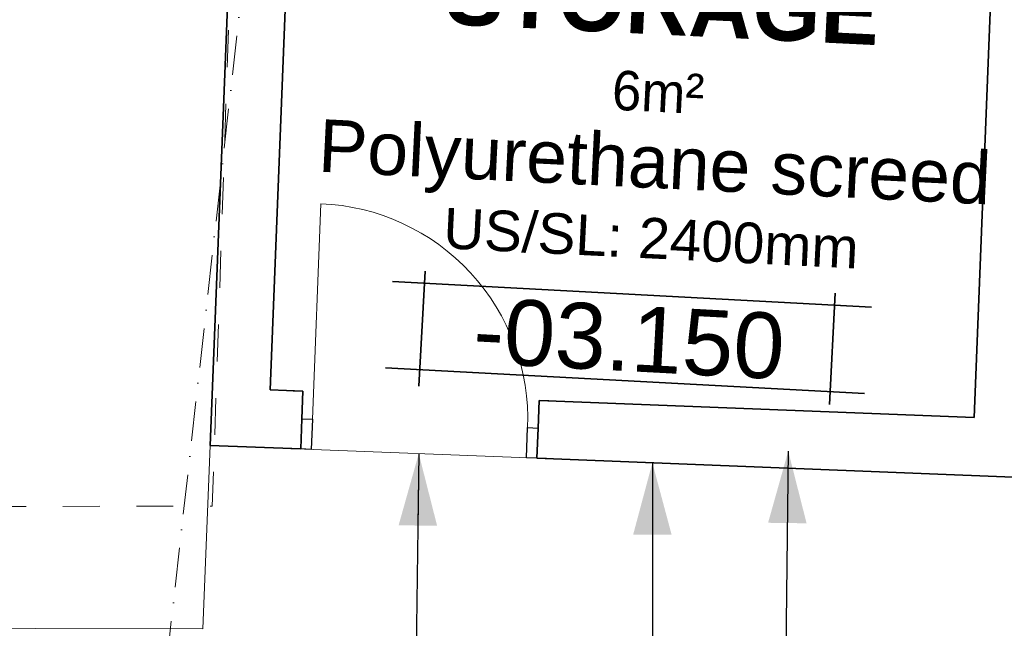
# Model space of a CAD drawing. Header units: millimetres. Extents: x -738537 to 1850049, y -250217 to 604013.
# Tile 46 of 204: x -602791 to -599042, y 78179 to 80494. Entities that reach past the tile are written whole.
import ezdxf

# ---------------------------------------------------------------- set-up
doc = ezdxf.new("R2010")
doc.units = ezdxf.units.MM
doc.header["$MEASUREMENT"] = 0
doc.set_wipeout_variables(frame=1)
for name, pattern in [('Dashed', [280, 140, -140]), ('Dot & Dashed', [280, 150, -60, 0, -70]), ('Wipeout_Contour', [1000, 0, -1000])]:
    doc.linetypes.add(name, pattern=pattern)
for name, color, linetype, lineweight in [('0_Pen_No__170', 9, 'Continuous', 0), ('0_Pen_No__3', 30, 'Continuous', 15), ('A_WALL LOAD_Pen_No__1', 214, 'Continuous', 35), ('A_WALL LOAD_Pen_No__23', 255, 'Continuous', 30), ('A_WALL LOAD_Pen_No__3', 30, 'Continuous', 15), ('C-GRID _Pen_No__5', 4, 'Continuous', 5), ('C_TEXT GA_Pen_No__6', 7, 'Continuous', 5), ('SEWER LINE_Pen_No__1', 214, 'Continuous', 35), ('TOPO_Pen_No__6', 7, 'Continuous', 5)]:
    doc.layers.add(name, color=color, linetype=linetype, lineweight=lineweight)
doc.layers.add('SEWER LINE_Pen_No__12', color=7, linetype='Continuous', lineweight=20, true_color=0xcc0000)
doc.styles.add('GENERATED_STYLE_2', font='arial.ttf')
doc.styles.add('GENERATED_STYLE_3', font='GOTHICB.TTF')
doc.dimstyles.new('GENERATED_STYLE__7', dxfattribs={"dimtxt": 0.18, "dimasz": 273.6, "dimexe": 0.18, "dimexo": 0.0625, "dimgap": 0.09, "dimtad": 0, "dimtih": 1, "dimtoh": 1, "dimdec": 4, "dimzin": 0, "dimdsep": 46, "dimcen": 0.09, "dimadec": 0, "dimazin": 0, "dimtfac": 1, "dimtdec": 4, "dimtmove": 0, "dimatfit": 3, "dimldrblk": 'ARROWHEAD_5', "dimfxl": 1, "dimtolj": 1, "dimtzin": 0, "dimarcsym": 0})

# ---------------------------------------------------------------- blocks, each defined once
blk = doc.blocks.new('Fill_2', base_point=(0, 0))
at = {"color": 254, "linetype": 'Wipeout_Contour', "lineweight": 0, "ltscale": 14005644.7295551}
blk.add_wipeout([(-629509.8, 81186.9), (-636562.3, 79781.8), (-636489.6, 79417.3), (-629462, 80817.5), (-620502.8, 81356.1), (-620540.5, 82043.7), (-601136.6, 81925.1), (-601127.3, 81469.6), (-590151.9, 81021), (-590021.9, 81719.9), (-589769.8, 81683.3), (-588537.1, 88325.9), (-581323.3, 84127), (-581890.9, 80218.2), (-581481.7, 80187.1), (-580849.5, 84486.2), (-589699.4, 89557.9), (-590288.4, 81899.2), (-594388.9, 82642), (-600414.3, 82313.5), (-600427.4, 82955.9), (-621103.7, 82547.9), (-621076.1, 81700.6)], dxfattribs=at)
blk = doc.blocks.new('ARROWHEAD_5')
at = {"linetype": 'Continuous', "lineweight": 0}
blk.add_hatch(color=0, dxfattribs=at).paths.add_polyline_path([(-1, 0.2679), (0, 0), (-1, -0.2679)])
at = {"color": 0, "linetype": 'Continuous', "lineweight": 0}
blk.add_line((0, 0), (-1, 0), dxfattribs=at)

msp = doc.modelspace()

# ---------------------------------------------------------------- linework, layer by layer
at = {"layer": 'A_WALL LOAD_Pen_No__1', "color": 214, "linetype": 'Continuous', "lineweight": 35}
for p, q in [((-601712.1, 79080.8), (-601749.1, 79082.3)), ((-601712.1, 79080.8), (-601749.1, 79082.3)), ((-601712.1, 79080.8), (-601749.1, 79082.3)), ((-601716.2, 78975.9), (-601712.1, 79080.8)), ((-601716.2, 78975.9), (-601712.1, 79080.8)), ((-601716.2, 78975.9), (-601712.1, 79080.8)), ((-600816.9, 78940.5), (-600812.8, 79045.4)), ((-600816.9, 78940.5), (-600812.8, 79045.4)), ((-600816.9, 78940.5), (-600812.8, 79045.4)), ((-600812.8, 79045.4), (-600775.8, 79044)), ((-600812.8, 79045.4), (-600775.8, 79044)), ((-600812.8, 79045.4), (-600775.8, 79044)), ((-601720.7, 78861), (-601716.2, 78975.9)), ((-601720.7, 78861), (-601716.2, 78975.9)), ((-601720.7, 78861), (-601716.2, 78975.9)), ((-600821.4, 78825.6), (-600816.9, 78940.5)), ((-600821.4, 78825.6), (-600816.9, 78940.5)), ((-600821.4, 78825.6), (-600816.9, 78940.5)), ((-601720.7, 78861), (-601757.7, 78862.4)), ((-601720.7, 78861), (-601757.7, 78862.4)), ((-601720.7, 78861), (-601757.7, 78862.4)), ((-600821.4, 78825.6), (-600784.5, 78824.1)), ((-600821.4, 78825.6), (-600784.5, 78824.1)), ((-600821.4, 78825.6), (-600784.5, 78824.1))]:
    msp.add_line(p, q, dxfattribs=at)
for points in [[(-601712.1, 79080.8), (-601836.9, 79085.7)], [(-599156.2, 78980.2), (-600812.8, 79045.4)], [(-602065.4, 78874.5), (-601720.7, 78861)], [(-600821.4, 78825.6), (-598945, 78751.8)]]:
    msp.add_lwpolyline(points, dxfattribs=at)
at = {"layer": 'A_WALL LOAD_Pen_No__23', "color": 255, "linetype": 'Continuous', "lineweight": 30}
for p, q in [((-601720.7, 78861), (-601716.2, 78975.9)), ((-601716.2, 78975.9), (-601676.2, 78974.3)), ((-601676.2, 78974.3), (-601680.8, 78859.4)), ((-600861.4, 78827.2), (-600856.9, 78942.1)), ((-600856.9, 78942.1), (-600816.9, 78940.5)), ((-600816.9, 78940.5), (-600821.4, 78825.6)), ((-601680.8, 78859.4), (-601720.7, 78861)), ((-600821.4, 78825.6), (-600861.4, 78827.2))]:
    msp.add_line(p, q, dxfattribs=at)
at = {"layer": 'SEWER LINE_Pen_No__1', "color": 214, "linetype": 'Continuous', "lineweight": 35}
msp.add_line((-601398.3, 79169.3), (-599574.2, 79072.5), dxfattribs=at)
at = {"layer": 'TOPO_Pen_No__6', "color": 7, "linetype": 'Continuous', "lineweight": 5}
msp.add_line((-600821.4, 78825.6), (-601739.2, 78861.7), dxfattribs=at)

# ---------------------------------------------------------------- block references
at = {"layer": '0_Pen_No__170', "color": 9, "linetype": 'Continuous', "lineweight": 0}
msp.add_blockref('Fill_2', (0, 0), dxfattribs=at)

# ---------------------------------------------------------------- leaders
at = {"layer": 'C_TEXT GA_Pen_No__6', "color": 7, "linetype": 'Continuous', "lineweight": 5, "annotation_type": 0, "has_hookline": 1}
for points, hookline_direction, text_width in [([(-601271.1, 78843.3), (-601318.7, 75075.7), (-607517.5, 75075.7)], 1, 4800), ([(-599864.4, 78852.8), (-599897.7, 76229.7), (-595758.8, 76229.7)], 0, 4784.4), ([(-600381.7, 78808.3), (-600381.7, 73507.5), (-596673.5, 73507.5)], 0, 4254.4)]:
    msp.add_leader(points, dimstyle='GENERATED_STYLE__7', dxfattribs=dict(at, hookline_direction=hookline_direction, text_width=text_width))

# ---------------------------------------------------------------- next in the draw order: linework, layer by layer
at = {"layer": '0_Pen_No__3', "color": 30, "linetype": 'Continuous', "lineweight": 15}
msp.add_lwpolyline([(-619244.3, 75682), (-608480.7, 75666.4), (-608477, 78189.7), (-602092.9, 78177), (-602065.4, 78874.5), (-601962.1, 81500.7), (-601136.9, 81468.2), (-601139.7, 81925.1), (-609313.7, 81872.6), (-609321.2, 76510.5), (-618401.7, 76523.7), (-618394.1, 81700.7), (-619235.5, 81708.4)], close=True, dxfattribs=at)
at = {"layer": 'A_WALL LOAD_Pen_No__1', "color": 214, "linetype": 'Continuous', "lineweight": 35}
for points in [[(-601945.2, 81928.9), (-602065.4, 78874.5)], [(-601836.9, 79085.7), (-601750.9, 81272.2)], [(-599070.2, 81166.7), (-599156.2, 78980.2)]]:
    msp.add_lwpolyline(points, dxfattribs=at)
at = {"layer": 'A_WALL LOAD_Pen_No__3', "color": 30, "linetype": 'Continuous', "lineweight": 15}
msp.add_line((-601676.2, 78974.3), (-601644, 79793.7), dxfattribs=at)
msp.add_arc((-601676.2, 78974.3), 820, 357.7467, 87.7467, dxfattribs=at)
at = {"layer": 'C-GRID _Pen_No__5', "color": 4, "linetype": 'Dot & Dashed', "lineweight": 5}
msp.add_line((-601714.3, 82659.7), (-602405.4, 76491.6), dxfattribs=at)
at = {"layer": 'SEWER LINE_Pen_No__1', "color": 214, "linetype": 'Continuous', "lineweight": 35}
for p, q in [((-601270.6, 79100.2), (-601247.4, 79537.1)), ((-601371, 79497.7), (-599546.9, 79400.9)), ((-599707.9, 79029.5), (-599685.4, 79454.1))]:
    msp.add_line(p, q, dxfattribs=at)
at = {"layer": 'SEWER LINE_Pen_No__12', "color": 12, "linetype": 'Dashed', "lineweight": 20, "true_color": 0xcc0000, "flags": 128}
msp.add_lwpolyline([(-601948.7, 81841.6), (-609321.2, 81931.1), (-609318.1, 78636.5), (-602057.1, 78643.2)], close=True, dxfattribs=at)

# ---------------------------------------------------------------- next in the draw order: texts
at = {"layer": 'C_TEXT GA_Pen_No__6', "color": 18, "linetype": 'Continuous', "lineweight": 5, "true_color": 0x000000, "insert": (-600354, 80330.9), "char_height": 250, "attachment_point": 5, "rotation": 357.1995, "line_spacing_factor": 0.940719, "style": 'GENERATED_STYLE_3'}
msp.add_mtext('\\A1;\\pxqc;EXISTING \\PSTORAGE\\P{\\fCentury Gothic|b0|i0|c0|p34;\\H0.6x;6m\\fArial|b0|i0|c0|p34;\\H1.02941x;²\\P\\H1.29524x;Polyurethane screed\\H0.77206x;\\PUS/SL: 2400mm }', dxfattribs=at)
at = {"layer": 'C_TEXT GA_Pen_No__6', "color": 18, "linetype": 'Continuous', "lineweight": 5, "true_color": 0x000000, "insert": (-600470.3, 79280.1), "char_height": 250, "attachment_point": 5, "rotation": 356.9618, "style": 'GENERATED_STYLE_2'}
msp.add_mtext('\\A1;-03.150', dxfattribs=at)

# ---------------------------------------------------------------- next in the draw order: leaders
at = {"layer": 'C_TEXT GA_Pen_No__6', "color": 7, "linetype": 'Continuous', "lineweight": 5, "annotation_type": 0, "has_hookline": 1, "hookline_direction": 1}
for points, text_width in [([(-587789.6, 81200.1), (-587827, 78246.4), (-595748.5, 78246.4)], 5973.2), ([(-586604.5, 81041.9), (-586604.5, 68603.6), (-595080.6, 68603.6)], 6366)]:
    msp.add_leader(points, dimstyle='GENERATED_STYLE__7', dxfattribs=dict(at, text_width=text_width))

doc.saveas('drawing.dxf')
